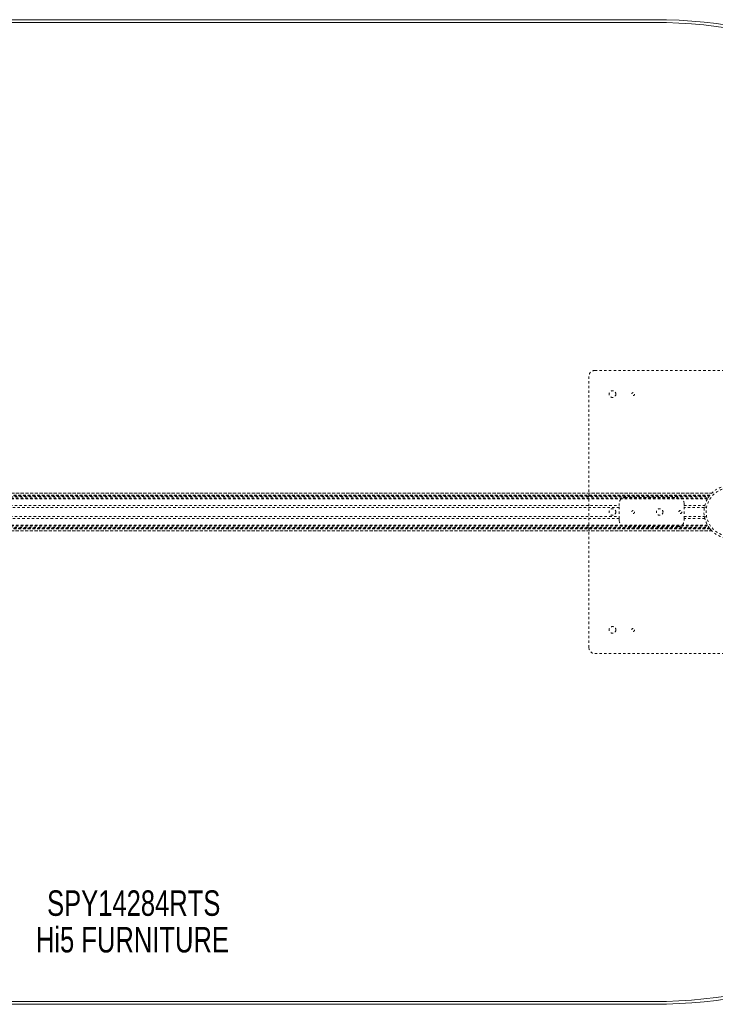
# Model space of a CAD drawing. Header units: inches. Extents: x 25.5 to 109, y 39.4 to 81.2.
# Tile 4 of 6: x 61.3 to 90.7, y 39.4 to 81.2. Entities that reach past the tile are written whole.
import ezdxf

# ---------------------------------------------------------------- set-up
doc = ezdxf.new("R2010")
doc.units = ezdxf.units.IN
doc.header["$MEASUREMENT"] = 0
doc.linetypes.add('SLD-Dashed', pattern=[0.075, 0.05, -0.025])
doc.linetypes.add('SLD-Solid', pattern=[0])
doc.layers.add('HI5-SYMBOLTEXT', color=5, linetype='SLD-Solid')
doc.styles.add('SLDTEXTSTYLE0', font='TXT', dxfattribs={"width": 0.75})

# ---------------------------------------------------------------- blocks, each defined once
blk = doc.blocks.new('SW_NOTE_0')
at = {"layer": 'HI5-SYMBOLTEXT', "color": 0, "char_height": 1.08, "attachment_point": 1, "style": 'SLDTEXTSTYLE0'}
for s, insert in [('SPY14284RTS', (0, 1.392)), ('Hi5 FURNITURE', (-0.474, -0.16))]:
    blk.add_mtext(s, dxfattribs=dict(at, insert=insert))

msp = doc.modelspace()

# ---------------------------------------------------------------- linework, layer by layer
at = {"color": 7, "linetype": 'SLD-Solid', "lineweight": 15}
for p, q in [((46.379, 81.166), (88.129, 81.166)), ((46.379, 81.048), (88.129, 81.048)), ((88.129, 81.048), (46.379, 81.048)), ((88.129, 39.534), (46.379, 39.534)), ((46.379, 39.534), (88.129, 39.534)), ((88.129, 39.416), (46.379, 39.416))]:
    msp.add_line(p, q, dxfattribs=at)
at = {"color": 7, "linetype": 'SLD-Dashed', "lineweight": 0}
for p, q in [((85.379, 54.541), (85.379, 66.041)), ((85.629, 66.291), (97.129, 66.291)), ((43.914, 61.096), (90.593, 61.096)), ((90.592, 61.096), (43.915, 61.096)), ((43.927, 61.084), (90.581, 61.084)), ((43.997, 61.006), (90.51, 61.006)), ((90.51, 61.006), (43.997, 61.006)), ((90.506, 61.001), (44.001, 61.001)), ((44.004, 60.997), (90.503, 60.997)), ((90.503, 60.997), (44.004, 60.997)), ((90.499, 60.992), (44.009, 60.992)), ((44.016, 60.982), (90.491, 60.982)), ((44.017, 60.981), (90.49, 60.981)), ((90.489, 60.979), (44.018, 60.979)), ((90.487, 60.977), (44.02, 60.977)), ((90.475, 60.961), (90.503, 60.997)), ((90.503, 60.997), (90.487, 60.977)), ((90.506, 61.001), (90.51, 61.006)), ((90.593, 61.096), (90.592, 61.095)), ((44.042, 60.947), (90.465, 60.947)), ((44.081, 60.889), (90.426, 60.889)), ((44.097, 60.864), (90.41, 60.864)), ((44.107, 60.846), (90.4, 60.846)), ((47.844, 60.572), (86.664, 60.572)), ((86.664, 60.572), (86.664, 60.656)), ((86.664, 60.009), (86.664, 60.572)), ((86.914, 60.906), (89.164, 60.906)), ((89.414, 60.656), (89.414, 60.572)), ((89.414, 60.572), (90.289, 60.572)), ((89.414, 60.009), (89.414, 60.572)), ((90.426, 60.889), (90.429, 60.894)), ((86.664, 60.488), (47.844, 60.488)), ((90.271, 60.488), (89.414, 60.488)), ((90.368, 60.491), (90.272, 60.491)), ((44.097, 59.718), (90.41, 59.718)), ((44.107, 59.736), (90.4, 59.736)), ((47.844, 60.093), (86.664, 60.093)), ((86.664, 60.009), (47.844, 60.009)), ((86.664, 59.926), (86.664, 60.009)), ((89.414, 60.093), (90.271, 60.093)), ((90.289, 60.009), (89.414, 60.009)), ((89.414, 60.009), (89.414, 59.926)), ((90.272, 60.091), (90.368, 60.091)), ((43.913, 59.486), (90.594, 59.486)), ((90.593, 59.486), (43.914, 59.486)), ((43.915, 59.486), (90.592, 59.486)), ((90.581, 59.498), (43.927, 59.498)), ((90.51, 59.576), (43.997, 59.576)), ((43.997, 59.576), (90.51, 59.576)), ((44.001, 59.581), (90.506, 59.581)), ((44.002, 59.582), (90.505, 59.582)), ((90.503, 59.585), (44.004, 59.585)), ((44.004, 59.585), (90.503, 59.585)), ((90.494, 59.596), (44.014, 59.596)), ((90.49, 59.601), (44.017, 59.601)), ((44.018, 59.602), (90.489, 59.602)), ((44.02, 59.605), (90.487, 59.605)), ((44.037, 59.627), (90.47, 59.627)), ((44.081, 59.692), (90.426, 59.692)), ((89.164, 59.676), (86.914, 59.676)), ((90.487, 59.605), (90.503, 59.585)), ((90.51, 59.576), (90.506, 59.581)), ((97.129, 54.291), (85.629, 54.291))]:
    msp.add_line(p, q, dxfattribs=at)
at = {"color": 7, "linetype": 'SLD-Dashed', "lineweight": 0, "flags": 128}
for points in [[(90.27, 60.485), (90.271, 60.487), (90.271, 60.488)], [(90.271, 60.093), (90.269, 60.104), (90.268, 60.113)]]:
    msp.add_lwpolyline(points, dxfattribs=at)
at = {"color": 7, "linetype": 'SLD-Dashed', "lineweight": 0}
for centre, radius in [((86.379, 65.291), 0.141), ((87.254, 65.291), 0.0625), ((91.379, 60.291), 1.125), ((91.379, 60.291), 1.03), ((86.379, 60.291), 0.141), ((87.254, 60.291), 0.0625), ((88.379, 60.291), 0.141), ((89.254, 60.291), 0.0625), ((86.379, 55.291), 0.141), ((87.254, 55.291), 0.0625)]:
    msp.add_circle(centre, radius, dxfattribs=at)
at = {"color": 7, "linetype": 'SLD-Solid', "lineweight": 15}
for radius in [20.875, 20.757, 20.757]:
    msp.add_arc((88.129, 60.291), radius, 270, 90, dxfattribs=at)
at = {"color": 7, "linetype": 'SLD-Dashed', "lineweight": 0}
for centre, radius, start, end in [((85.629, 66.041), 0.25, 90, 180), ((91.379, 60.291), 1.125, 142.2649, 149.382), ((91.385, 60.284), 1.134, 134.3118, 135.1768), ((86.914, 60.656), 0.25, 90, 180), ((89.164, 60.656), 0.25, 0, 90), ((86.914, 59.926), 0.25, 180, 270), ((89.164, 59.926), 0.25, 270, 360), ((91.354, 60.269), 1.092, 217.6141, 225.7632), ((85.629, 54.541), 0.25, 180, 270)]:
    msp.add_arc(centre, radius, start, end, dxfattribs=at)

# ---------------------------------------------------------------- block references
at = {"layer": 'HI5-SYMBOLTEXT', "color": 5}
msp.add_blockref('SW_NOTE_0', (62.413, 42.855), dxfattribs=at)

doc.saveas('drawing.dxf')
